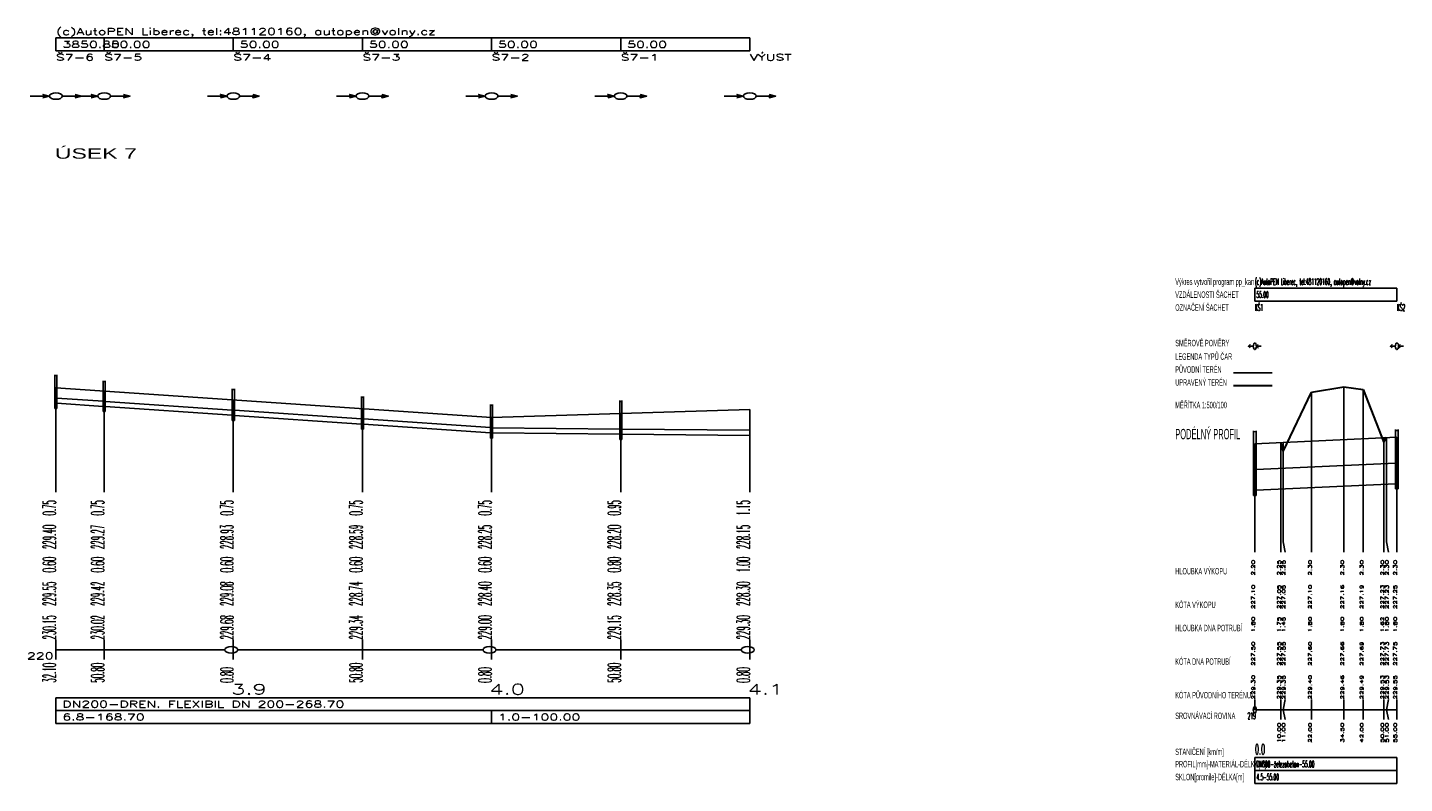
# Model space of a CAD drawing. Header units: metres. Extents: x -642454 to -638417, y -1063890 to -1061935.
# Tile 11 of 11: x -638950 to -638417, y -1062813 to -1062520. Entities that reach past the tile are written whole.
import ezdxf

# ---------------------------------------------------------------- set-up
doc = ezdxf.new("R2010")
doc.units = ezdxf.units.M
doc.linetypes.add('DASHED', pattern=[0.75, 0.5, -0.25])
for name, color, linetype in [('KOTY', 7, 'Continuous'), ('KOTY_L', 7, 'Continuous'), ('KOTY_N', 7, 'Continuous'), ('KOTY_S', 7, 'Continuous'), ('legenda', 250, 'Continuous'), ('NADPIS_1', 7, 'Continuous'), ('objekty na TV-šachta', 7, 'Continuous'), ('POTRUBI', 1, 'Continuous'), ('ROVINA_100', 7, 'Continuous'), ('ROVINA_K', 7, 'Continuous'), ('ROVINA_L', 1, 'Continuous'), ('ROVINA_O', 1, 'Continuous'), ('SACHTY_N', 7, 'Continuous'), ('SACHTY_R', 1, 'Continuous'), ('SACHTY_SPK', 7, 'Continuous'), ('SACHTY_SPS', 7, 'Continuous'), ('TABULKY_L', 7, 'Continuous'), ('TABULKY_T', 7, 'Continuous'), ('TEREN_L', 3, 'Continuous'), ('UT_L', 2, 'DASHED')]:
    doc.layers.add(name, color=color, linetype=linetype)
doc.styles.add('Legend', font='arial.ttf', dxfattribs={"width": 0.8})
doc.styles.add('STYL_PP', font='ROMANS.SHX')

# ---------------------------------------------------------------- blocks, each defined once
blk = doc.blocks.new('úsek 7')
at = {"layer": 'KOTY_L'}
for p, q in [((0, 65), (0, 101.5)), ((9.35, 65), (9.35, 100.23)), ((34.35, 65), (34.35, 96.82)), ((59.35, 65), (59.35, 93.41)), ((109.35, 65), (109.35, 91.5)), ((134.35, 65), (134.35, 93)), ((84.35, 65), (84.35, 90)), ((0, 61), (0, 65)), ((9.35, 61), (9.35, 65)), ((34.35, 61), (34.35, 65)), ((59.35, 61), (59.35, 65)), ((84.35, 61), (84.35, 65)), ((109.35, 61), (109.35, 65)), ((134.35, 61), (134.35, 65)), ((0, 0), (0, 4)), ((9.35, 0), (9.35, 4)), ((34.35, 0), (34.35, 4)), ((59.35, 0), (59.35, 4)), ((84.35, 0), (84.35, 4)), ((109.35, 0), (109.35, 4)), ((134.35, 0), (134.35, 4)), ((0, 0), (0, -3.75)), ((9.35, 0), (9.35, -3.75)), ((34.35, 0), (34.35, -3.75)), ((59.35, 0), (59.35, -3.75)), ((84.35, 0), (84.35, -3.75)), ((109.35, 0), (109.35, -3.75)), ((134.35, 0), (134.35, -3.75))]:
    blk.add_line(p, q, dxfattribs=at)
at = {"layer": 'POTRUBI'}
for p, q in [((0.2, 97.47), (9.15, 96.25)), ((9.55, 96.2), (34.15, 92.84)), ((0.2, 95.47), (9.15, 94.25)), ((9.55, 94.2), (34.15, 90.84)), ((34.55, 92.79), (59.15, 89.44)), ((34.55, 90.79), (59.15, 87.44)), ((59.55, 89.38), (84.15, 86.03)), ((59.55, 87.38), (84.15, 84.03)), ((84.55, 86), (109.15, 85.5)), ((109.55, 85.5), (134.35, 85)), ((84.55, 84), (109.15, 83.5)), ((109.55, 83.5), (134.35, 83))]:
    blk.add_line(p, q, dxfattribs=at)
at = {"layer": 'ROVINA_L'}
for p, q in [((0, 0), (32.7, 0)), ((35.2, 0), (82.7, 0)), ((85.2, 0), (132.7, 0))]:
    blk.add_line(p, q, dxfattribs=at)
at = {"layer": 'ROVINA_O'}
for centre in [(33.95, 0), (83.95, 0), (133.95, 0)]:
    blk.add_circle(centre, 1.25, dxfattribs=at)
at = {"layer": 'SACHTY_R'}
for p, q in [((-0.2, 106.5), (-0.2, 93.5)), ((0.2, 93.5), (0.2, 106.5)), ((9.15, 104.2), (9.15, 92.23)), ((9.55, 92.23), (9.55, 104.2)), ((34.15, 101.1), (34.15, 88.82)), ((34.55, 88.82), (34.55, 101.1)), ((59.15, 98.1), (59.15, 85.41)), ((59.55, 85.41), (59.55, 98.1)), ((109.15, 96.5), (109.15, 81.5)), ((109.55, 81.5), (109.55, 96.5)), ((-0.2, 93.5), (0.2, 93.5)), ((84.15, 95), (84.15, 82)), ((84.55, 82), (84.55, 95)), ((9.15, 92.23), (9.55, 92.23)), ((34.15, 88.82), (34.55, 88.82)), ((59.15, 85.41), (59.55, 85.41)), ((84.15, 82), (84.55, 82)), ((109.15, 81.5), (109.55, 81.5))]:
    blk.add_line(p, q, dxfattribs=at)
for points in [[(-0.2, 105.87), (0.2, 105.87), (-0.2, 106.5), (0.2, 106.5)], [(9.15, 103.57), (9.55, 103.57), (9.15, 104.2), (9.55, 104.2)], [(34.15, 100.47), (34.55, 100.47), (34.15, 101.1), (34.55, 101.1)], [(59.15, 97.47), (59.55, 97.47), (59.15, 98.1), (59.55, 98.1)], [(109.15, 95.87), (109.55, 95.87), (109.15, 96.5), (109.55, 96.5)], [(-0.2, 93.5), (0, 93.5), (-0.2, 95.5), (0, 95.5)], [(0, 93.5), (0.2, 93.5), (0, 95.5), (0.2, 95.47)], [(9.15, 92.23), (9.35, 92.23), (9.15, 94.25), (9.35, 94.23)], [(9.35, 92.23), (9.55, 92.23), (9.35, 94.23), (9.55, 94.2)], [(84.15, 94.37), (84.55, 94.37), (84.15, 95), (84.55, 95)], [(34.15, 88.82), (34.35, 88.82), (34.15, 90.84), (34.35, 90.82)], [(34.35, 88.82), (34.55, 88.82), (34.35, 90.82), (34.55, 90.79)], [(59.15, 85.41), (59.35, 85.41), (59.15, 87.44), (59.35, 87.41)], [(59.35, 85.41), (59.55, 85.41), (59.35, 87.41), (59.55, 87.38)], [(84.15, 82), (84.35, 82), (84.15, 84.03), (84.35, 84)], [(84.35, 82), (84.55, 82), (84.35, 84), (84.55, 84)], [(109.15, 81.5), (109.35, 81.5), (109.15, 83.5), (109.35, 83.5)], [(109.35, 81.5), (109.55, 81.5), (109.35, 83.5), (109.55, 83.5)]]:
    blk.add_solid(points, dxfattribs=at)
at = {"layer": 'SACHTY_SPK'}
for centre in [(0, 214.43), (9.35, 214.43), (34.35, 214.43), (59.35, 214.43), (84.35, 214.43), (109.35, 214.43), (134.35, 214.43)]:
    blk.add_circle(centre, 1.25, dxfattribs=at)
at = {"layer": 'SACHTY_SPS'}
for points in [[(-5, 214.43), (-1.25, 214.43), (-2.5, 215.06), (-1.25, 214.43), (-2.5, 213.81)], [(1.25, 214.43), (5, 214.43), (3.75, 213.81), (5, 214.43), (3.75, 215.06)], [(4.35, 214.43), (8.1, 214.43), (6.85, 215.06), (8.1, 214.43), (6.85, 213.81)], [(10.6, 214.43), (14.35, 214.43), (13.1, 213.81), (14.35, 214.43), (13.1, 215.06)], [(29.35, 214.43), (33.1, 214.43), (31.85, 215.06), (33.1, 214.43), (31.85, 213.81)], [(35.6, 214.43), (39.35, 214.43), (38.1, 213.81), (39.35, 214.43), (38.1, 215.06)], [(54.35, 214.43), (58.1, 214.43), (56.85, 215.06), (58.1, 214.43), (56.85, 213.81)], [(60.6, 214.43), (64.35, 214.43), (63.1, 213.81), (64.35, 214.43), (63.1, 215.06)], [(79.35, 214.43), (83.1, 214.43), (81.85, 215.06), (83.1, 214.43), (81.85, 213.81)], [(85.6, 214.43), (89.35, 214.43), (88.1, 213.81), (89.35, 214.43), (88.1, 215.06)], [(104.35, 214.43), (108.1, 214.43), (106.85, 215.06), (108.1, 214.43), (106.85, 213.81)], [(110.6, 214.43), (114.35, 214.43), (113.1, 213.81), (114.35, 214.43), (113.1, 215.06)], [(129.35, 214.43), (133.1, 214.43), (131.85, 215.06), (133.1, 214.43), (131.85, 213.81)], [(135.6, 214.43), (139.35, 214.43), (138.1, 213.81), (139.35, 214.43), (138.1, 215.06)]]:
    blk.add_lwpolyline(points, dxfattribs=at)
at = {"layer": 'TABULKY_L'}
for p, q in [((134.35, 236.93), (0, 236.93)), ((0, 236.93), (0, 231.93)), ((0, 236.93), (0, 231.93)), ((9.35, 236.93), (9.35, 231.93)), ((9.35, 236.93), (9.35, 231.93)), ((34.35, 236.93), (34.35, 231.93)), ((34.35, 236.93), (34.35, 231.93)), ((59.35, 236.93), (59.35, 231.93)), ((59.35, 236.93), (59.35, 231.93)), ((84.35, 236.93), (84.35, 231.93)), ((84.35, 236.93), (84.35, 231.93)), ((109.35, 236.93), (109.35, 231.93)), ((109.35, 236.93), (109.35, 231.93)), ((134.35, 231.93), (134.35, 236.93)), ((134.35, 236.93), (134.35, 231.93)), ((0, 231.93), (134.35, 231.93)), ((134.35, -18.55), (0, -18.55)), ((0, -18.55), (0, -23.55)), ((134.35, -23.55), (134.35, -18.55)), ((134.35, -23.55), (134.35, -18.55)), ((134.35, -23.55), (0, -23.55)), ((0, -23.55), (0, -28.55)), ((0, -23.55), (134.35, -23.55)), ((84.35, -28.55), (84.35, -23.55)), ((134.35, -28.55), (134.35, -23.55)), ((134.35, -28.55), (134.35, -23.55)), ((0, -28.55), (134.35, -28.55))]:
    blk.add_line(p, q, dxfattribs=at)
at = {"layer": 'TEREN_L'}
for p, q in [((0, 101.5), (84.35, 90)), ((84.35, 90), (134.35, 93))]:
    blk.add_line(p, q, dxfattribs=at)
at = {"layer": 'KOTY', "style": 'STYL_PP', "width": 0.8}
for s, p in [('0.75', (0, 52)), ('0.75', (9.35, 52)), ('0.75', (34.35, 52)), ('0.75', (59.35, 52)), ('0.75', (84.35, 52)), ('0.95', (109.35, 52)), ('1.15', (134.35, 52)), ('229.40', (0, 39)), ('229.27', (9.35, 39)), ('228.93', (34.35, 39)), ('228.59', (59.35, 39)), ('228.25', (84.35, 39)), ('228.20', (109.35, 39)), ('228.15', (134.35, 39)), ('0.60', (0, 30)), ('0.60', (9.35, 30)), ('0.60', (34.35, 30)), ('0.60', (59.35, 30)), ('0.60', (84.35, 30)), ('0.80', (109.35, 30)), ('1.00', (134.35, 30)), ('230.15', (0, 4)), ('230.02', (9.35, 4)), ('229.68', (34.35, 4)), ('229.34', (59.35, 4)), ('229.00', (84.35, 4)), ('229.15', (109.35, 4)), ('229.30', (134.35, 4))]:
    blk.add_text(s, height=2.5, rotation=90, dxfattribs=at).set_placement(p)
at = {"layer": 'KOTY_N', "style": 'STYL_PP', "width": 0.8}
for s, p in [('229.55', (0, 17)), ('229.42', (9.35, 17)), ('229.08', (34.35, 17)), ('228.74', (59.35, 17)), ('228.40', (84.35, 17)), ('228.35', (109.35, 17)), ('228.30', (134.35, 17))]:
    blk.add_text(s, height=2.5, rotation=90, dxfattribs=at).set_placement(p)
at = {"layer": 'KOTY_S', "style": 'STYL_PP', "width": 0.8}
for s, p in [('32.10', (0, -12.75)), ('50.80', (9.35, -12.75)), ('0.80', (34.35, -12.75)), ('50.80', (59.35, -12.75)), ('0.80', (84.35, -12.75)), ('50.80', (109.35, -12.75)), ('0.80', (134.35, -12.75))]:
    blk.add_text(s, height=2.5, rotation=90, dxfattribs=at).set_placement(p)
at = {"layer": 'legenda', "style": 'STYL_PP', "width": 0.8}
blk.add_text('(c)AutoPEN Liberec, tel:481120160, autopen@volny.cz', height=2.5, dxfattribs=at).set_placement((0, 238.18))
at = {"layer": 'NADPIS_1', "style": 'Legend', "width": 0.8}
blk.add_text('ÚSEK 7', height=4, dxfattribs=at).set_placement((-0.22, 190.18))
at = {"layer": 'ROVINA_100', "style": 'STYL_PP', "width": 0.8}
for s, p in [('3.9', (33.95, -17.3)), ('4.0', (83.95, -17.3)), ('4.1', (133.95, -17.3))]:
    blk.add_text(s, height=4, dxfattribs=at).set_placement(p)
at = {"layer": 'ROVINA_K', "style": 'STYL_PP', "width": 0.8}
blk.add_text('220', height=2.5, dxfattribs=at).set_placement((-5.6, -3.6))
at = {"layer": 'SACHTY_N', "style": 'STYL_PP', "width": 0.8}
for s, p in [('Š7-6', (0, 228.18)), ('Š7-5', (9.35, 228.18)), ('Š7-4', (34.35, 228.18)), ('Š7-3', (59.35, 228.18)), ('Š7-2', (84.35, 228.18)), ('Š7-1', (109.35, 228.18)), ('VÝUST', (134.35, 228.18))]:
    blk.add_text(s, height=2.5, dxfattribs=at).set_placement(p)
at = {"layer": 'TABULKY_T', "style": 'STYL_PP', "width": 0.8}
for s, p in [('3850.80', (1.25, 233.18)), ('50.00', (10.6, 233.18)), ('50.00', (35.6, 233.18)), ('50.00', (60.6, 233.18)), ('50.00', (85.6, 233.18)), ('50.00', (110.6, 233.18)), ('DN200-DREN. FLEXIBIL DN 200-268.70', (1.25, -22.3)), ('6.8-168.70', (1.25, -27.3)), ('1.0-100.00', (85.6, -27.3))]:
    blk.add_text(s, height=2.5, dxfattribs=at).set_placement(p)
blk = doc.blocks.new('hoz')
at = {"layer": 'KOTY_L'}
for p, q in [((44, 65), (44, 123)), ((69, 65), (69, 125)), ((84, 65), (84, 124)), ((0, 65), (0, 103)), ((20, 65), (20, 103.45)), ((22, 65), (22, 103.5)), ((100, 65), (100, 105.27)), ((102, 65), (102, 105.5)), ((110, 65), (110, 105.5)), ((0, 61), (0, 65)), ((20, 61), (20, 65)), ((23.5, 61), (22, 65)), ((44, 61), (44, 65)), ((69, 61), (69, 65)), ((84, 61), (84, 65)), ((100, 61), (100, 65)), ((103.5, 61), (102, 65)), ((110, 61), (110, 65)), ((0, 0), (0, 4)), ((20, 0), (20, 4)), ((20, 0), (20, -3.75)), ((22, 0), (23.5, 4)), ((22, 0), (23.5, -3.75)), ((44, 0), (44, 4)), ((44, 0), (44, -3.75)), ((69, 0), (69, 4)), ((69, 0), (69, -3.75)), ((84, 0), (84, 4)), ((84, 0), (84, -3.75)), ((100, 0), (100, 4)), ((100, 0), (100, -3.75)), ((102, 0), (103.5, 4)), ((102, 0), (103.5, -3.75)), ((110, 0), (110, 4)), ((110, 0), (110, -3.75))]:
    blk.add_line(p, q, dxfattribs=at)
at = {"layer": 'POTRUBI'}
for p, q in [((1, 93.02), (109, 95.48)), ((1, 85.02), (109, 87.48))]:
    blk.add_line(p, q, dxfattribs=at)
at = {"layer": 'ROVINA_L'}
blk.add_line((1.25, 0), (110, 0), dxfattribs=at)
at = {"layer": 'ROVINA_O'}
blk.add_circle((0, 0), 1.25, dxfattribs=at)
at = {"layer": 'SACHTY_R'}
for p, q in [((-1, 108), (-1, 83)), ((1, 83), (1, 108)), ((109, 108.5), (109, 85.5)), ((111, 85.5), (111, 108.5)), ((109, 85.5), (111, 85.5)), ((-1, 83), (1, 83))]:
    blk.add_line(p, q, dxfattribs=at)
for points in [[(-1, 107.37), (1, 107.37), (-1, 108), (1, 108)], [(109, 107.87), (111, 107.87), (109, 108.5), (111, 108.5)], [(109, 85.5), (110, 85.5), (109, 87.48), (110, 87.5)], [(110, 85.5), (111, 85.5), (110, 87.5), (111, 87.5)], [(-1, 83), (0, 83), (-1, 85), (0, 85)], [(0, 83), (1, 83), (0, 85), (1, 85.02)]]:
    blk.add_solid(points, dxfattribs=at)
at = {"layer": 'SACHTY_SPK'}
for centre in [(0, 140.75), (110, 140.75)]:
    blk.add_circle(centre, 1.25, dxfattribs=at)
at = {"layer": 'SACHTY_SPS'}
for points in [[(-1.25, 140.75), (-5, 140.75), (-3.75, 141.38), (-5, 140.75), (-3.75, 140.13)], [(5, 140.75), (1.25, 140.75), (2.5, 140.13), (1.25, 140.75), (2.5, 141.38)], [(108.75, 140.75), (105, 140.75), (106.25, 141.38), (105, 140.75), (106.25, 140.13)], [(115, 140.75), (111.25, 140.75), (112.5, 141.38), (111.25, 140.75), (112.5, 140.13)]]:
    blk.add_lwpolyline(points, dxfattribs=at)
at = {"layer": 'TABULKY_L'}
for p, q in [((110, 163.25), (0, 163.25)), ((0, 163.25), (0, 158.25)), ((0, 163.25), (0, 158.25)), ((110, 158.25), (110, 163.25)), ((110, 163.25), (110, 158.25)), ((0, 158.25), (110, 158.25)), ((110, -18.55), (0, -18.55)), ((0, -18.55), (0, -23.55)), ((110, -23.55), (110, -18.55)), ((110, -23.55), (110, -18.55)), ((110, -23.55), (0, -23.55)), ((0, -23.55), (0, -28.55)), ((0, -23.55), (110, -23.55)), ((110, -28.55), (110, -23.55)), ((110, -28.55), (110, -23.55)), ((0, -28.55), (110, -28.55))]:
    blk.add_line(p, q, dxfattribs=at)
at = {"layer": 'TEREN_L'}
for p, q in [((-16.63, 130.5), (13.37, 130.5)), ((0, 103), (110, 105.5))]:
    blk.add_line(p, q, dxfattribs=at)
at = {"layer": 'UT_L', "color": 7, "linetype": 'Continuous', "lineweight": 30}
for p, q in [((-16.63, 125.5), (13.37, 125.5)), ((22, 100), (44, 123)), ((44, 123), (69, 125)), ((69, 125), (84, 124)), ((84, 124), (100, 103.5)), ((20, 103), (22, 100)), ((100, 103.5), (102, 105.5))]:
    blk.add_line(p, q, dxfattribs=at)
at = {"layer": 'KOTY', "style": 'STYL_PP', "width": 0.8}
for s, p in [('2.20', (0, 52)), ('2.25', (20, 52)), ('2.25', (23.5, 52)), ('2.30', (44, 52)), ('2.30', (69, 52)), ('2.30', (84, 52)), ('2.30', (100, 52)), ('2.30', (103.5, 52)), ('2.30', (110, 52)), ('227.10', (0, 39)), ('227.05', (20, 39)), ('227.05', (23.5, 39)), ('227.10', (44, 39)), ('227.16', (69, 39)), ('227.19', (84, 39)), ('227.23', (100, 39)), ('227.23', (103.5, 39)), ('227.25', (110, 39)), ('1.80', (0, 30)), ('1.75', (20, 30)), ('1.45', (23.5, 30)), ('1.80', (44, 30)), ('1.80', (69, 30)), ('1.80', (84, 30)), ('1.62', (100, 30)), ('1.80', (103.5, 30)), ('1.80', (110, 30)), ('229.30', (0, 4)), ('229.35', (20, 4)), ('229.35', (23.5, 4)), ('229.40', (44, 4)), ('229.46', (69, 4)), ('229.49', (84, 4)), ('229.53', (100, 4)), ('229.53', (103.5, 4)), ('229.55', (110, 4))]:
    blk.add_text(s, height=2.5, rotation=90, dxfattribs=at).set_placement(p)
at = {"layer": 'KOTY_N', "style": 'STYL_PP', "width": 0.8}
for s, p in [('227.50', (0, 17)), ('227.55', (20, 17)), ('227.55', (23.5, 17)), ('227.60', (44, 17)), ('227.66', (69, 17)), ('227.69', (84, 17)), ('227.73', (100, 17)), ('227.73', (103.5, 17)), ('227.75', (110, 17))]:
    blk.add_text(s, height=2.5, rotation=90, dxfattribs=at).set_placement(p)
at = {"layer": 'KOTY_S', "style": 'STYL_PP', "width": 0.8}
for s, p in [('10.00', (20, -12.75)), ('11.00', (23.5, -12.75)), ('22.00', (44, -12.75)), ('34.50', (69, -12.75)), ('42.00', (84, -12.75)), ('50.00', (100, -12.75)), ('51.00', (103.5, -12.75)), ('55.00', (110, -12.75))]:
    blk.add_text(s, height=2.5, rotation=90, dxfattribs=at).set_placement(p)
at = {"layer": 'legenda', "style": 'Legend'}
for s, p in [('Výkres vytvořil program pp_kan', (-61.63, 164.5)), ('VZDÁLENOSTI ŠACHET', (-61.63, 159.5)), ('OZNAČENÍ ŠACHET', (-61.63, 154.5)), ('SMĚROVÉ POMĚRY', (-61.63, 140.75)), ('LEGENDA TYPŮ ČAR', (-61.63, 135.5)), ('PŮVODNÍ TERÉN', (-61.63, 130.5)), ('UPRAVENÝ TERÉN', (-61.63, 125.5)), ('MĚŘÍTKA 1:500/100', (-61.63, 116.75)), ('HLOUBKA VÝKOPU', (-61.63, 52.4)), ('KÓTA VÝKOPU', (-61.63, 39.4)), ('HLOUBKA DNA POTRUBÍ', (-61.63, 30.4)), ('KÓTA DNA POTRUBÍ', (-61.63, 17.4)), ('KÓTA PŮVODNÍHO TERÉNU', (-61.63, 4.4)), ('SROVNÁVACÍ ROVINA', (-61.63, -3.6)), ('STANIČENÍ [km/m]', (-61.63, -17.55)), ('PROFIL[mm]-MATERIÁL-DÉLKA[m]', (-61.63, -22.3)), ('SKLON[promile]-DÉLKA[m]', (-61.63, -27.3))]:
    blk.add_text(s, height=2.5, dxfattribs=at).set_placement(p)
at = {"layer": 'legenda', "style": 'STYL_PP', "width": 0.8}
blk.add_text('(c)AutoPEN Liberec, tel:481120160, autopen@volny.cz', height=2.5, dxfattribs=at).set_placement((0, 164.5))
at = {"layer": 'NADPIS_1', "style": 'Legend'}
blk.add_text('PODÉLNÝ PROFIL', height=4, dxfattribs=at).set_placement((-61.63, 104.75))
at = {"layer": 'ROVINA_100', "style": 'STYL_PP', "width": 0.8}
blk.add_text('0.0', height=4, dxfattribs=at).set_placement((0, -17.3))
at = {"layer": 'ROVINA_K', "style": 'STYL_PP', "width": 0.8}
blk.add_text('219', height=2.5, dxfattribs=at).set_placement((-5.6, -3.6))
at = {"layer": 'SACHTY_N', "style": 'STYL_PP', "width": 0.8}
for s, p in [('KŠ1', (0, 154.5)), ('KŠ2', (110, 154.5))]:
    blk.add_text(s, height=2.5, dxfattribs=at).set_placement(p)
at = {"layer": 'TABULKY_T', "style": 'STYL_PP', "width": 0.8}
for s, p in [('55.00', (1.25, 159.5)), ('DN800-železobeton-55.00', (1.25, -22.3)), ('4.5-55.00', (1.25, -27.3))]:
    blk.add_text(s, height=2.5, dxfattribs=at).set_placement(p)

msp = doc.modelspace()

# ---------------------------------------------------------------- block references
at = {"layer": 'objekty na TV-šachta', "color": 5, "true_color": 0x0000ff}
for name, p, xscale in [('úsek 7', (-638938.88, -1062760.85), 2), ('hoz', (-638474.63, -1062784.06), 0.5)]:
    msp.add_blockref(name, p, dxfattribs=dict(at, xscale=xscale))

doc.saveas('drawing.dxf')
